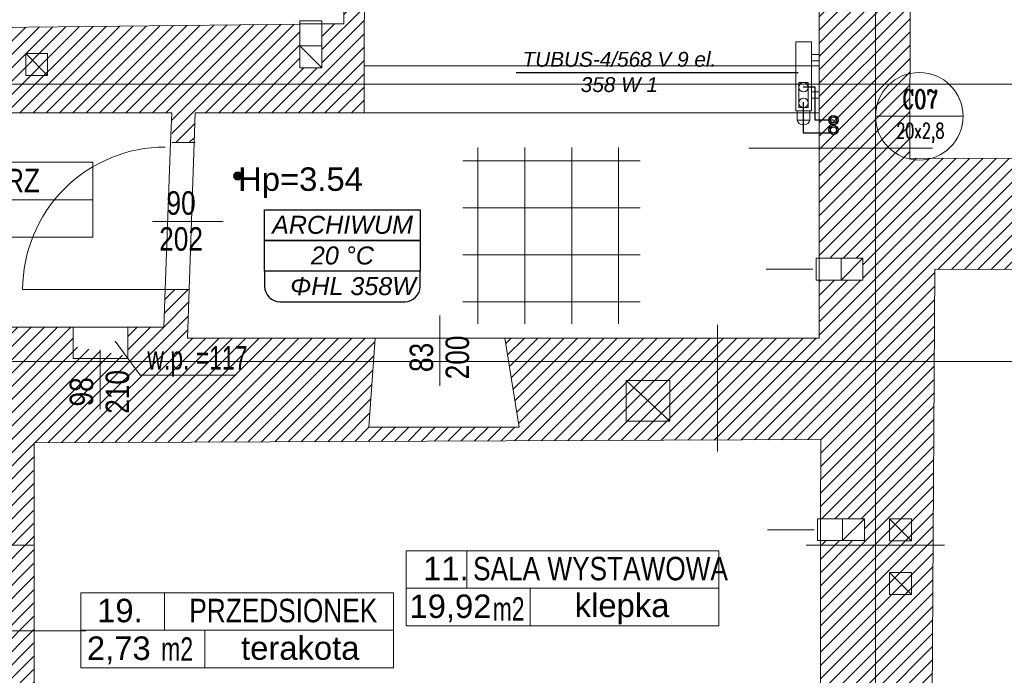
# Model space of a CAD drawing. Header units: millimetres. Extents: x -573548 to 674770, y -210017 to -47794.
# Tile 62 of 234: x 89824 to 96121, y -127262 to -123069. Entities that reach past the tile are written whole.
import ezdxf
from ezdxf.enums import TextEntityAlignment as Align
from ezdxf.lldxf.tags import DXFTag

# ---------------------------------------------------------------- set-up
doc = ezdxf.new("R2010")
doc.units = ezdxf.units.MM
for name, color, linetype, lineweight in [('_S_CO_OPIS_PION', 7, 'Continuous', 13), ('A.03 RZUT PARTERU_is$0$A-DRZWI_Nr_pióra__9', 8, 'Continuous', 9), ('A.03 RZUT PARTERU_is$0$A-OPISY-2_Nr_pióra__2', 8, 'Continuous', 9), ('A.03 RZUT PARTERU_is$0$A-OPISY-3_Nr_pióra__6', 8, 'Continuous', 9), ('A.03 RZUT PARTERU_is$0$A-WIDOK_Nr_pióra__1', 8, 'Continuous', 9), ('A.03 RZUT PARTERU_is$0$A-WYSOKOSCI_Nr_pióra__7', 8, 'Continuous', 9), ('A.03 RZUT PARTERU_is$0$DIM MALY_Nr_pióra__8', 8, 'Continuous', 9), ('A.03 RZUT PARTERU_is$0$Drawing & Figure_Nr_pióra__18', 8, 'Continuous', 9), ('A.03 RZUT PARTERU_is$0$linia nadproza_Nr_pióra__1', 8, 'Continuous', 9), ('A.03 RZUT PARTERU_is$0$opisy inne_Nr_pióra__1', 8, 'Continuous', 9), ('A.03 RZUT PARTERU_is$0$PARAPET_Nr_pióra__7', 8, 'Continuous', 9), ('A.03 RZUT PARTERU_is$0$podciagi_Nr_pióra__1', 8, 'Continuous', 9), ('A.03 RZUT PARTERU_is$0$POSADZKI_Nr_pióra__18', 8, 'Continuous', 9), ('A.03 RZUT PARTERU_is$0$SCIANY_KONSTR_Nr_pióra__21', 8, 'Continuous', 9), ('A.03 RZUT PARTERU_is$0$Structural - Bearing_Nr_pióra__21', 8, 'Continuous', 9), ('A.03 RZUT PARTERU_is$0$Structural - Grid', 8, 'Continuous', 9), ('A.03 RZUT PARTERU_is$0$Structural - Grid_Nr_pióra__17', 8, 'Continuous', 9), ('A.03 RZUT PARTERU_is$0$WYCIĄG_Nr_pióra__1', 8, 'Continuous', 9), ('FLUID-Powrót', 7, 'Continuous', 30), ('FLUID-Zasilanie', 7, 'Continuous', 30), ('SAN_Armatura CO na rozwinięciu', 7, 'Continuous', 13), ('SAN_Armatura CO na rzucie', 7, 'Continuous', 13), ('SAN_Grzejniki CO na rzucie', 7, 'Continuous', 13), ('SAN_Przewody powrotne CO na rzucie', 5, 'Continuous', 40), ('SAN_Przewody zasilające CO na rzucie', 1, 'Continuous', 40)]:
    doc.layers.add(name, color=color, linetype=linetype, lineweight=lineweight)
for name, color, linetype in [('SAN_Etykiety grzejników CO na rzucie', 7, 'Continuous'), ('SAN_Etykiety pomieszczeń na rzucie', 7, 'Continuous'), ('SAN_Piony CO na rzucie', 8, 'Continuous')]:
    doc.layers.add(name, color=color, linetype=linetype)
doc.styles.add('A.03 RZUT PARTERU_is$0$STYL_AUTOMATYCZNY_2', font='arial.ttf')
doc.styles.add('A.03 RZUT PARTERU_is$0$STYL_AUTOMATYCZNY_3', font='arial.ttf', dxfattribs={"width": 0.8})
doc.styles.add('A.03 RZUT PARTERU_is$0$STYL_AUTOMATYCZNY_4', font='arial.ttf', dxfattribs={"width": 0.7})
doc.styles.add('Etykiety grzejników CO na rzucie', font='ariali.ttf')
doc.styles.add('Etykiety pomieszczeń na rzucie', font='ariali.ttf')
doc.styles.add('JOLARD', font='complex.shx', dxfattribs={"width": 0.7})
tags = doc.linetypes.add('DASH', pattern=[15, 10, -5]).pattern_tags.tags
tags[6:7] = [DXFTag(74, 4), DXFTag(75, 0), DXFTag(340, '0'), DXFTag(46, 0.0), DXFTag(50, 0.0), DXFTag(44, 0.0), DXFTag(45, 0.0)]
tags[4:5] = [DXFTag(74, 4), DXFTag(75, 0), DXFTag(340, '0'), DXFTag(46, 0.0), DXFTag(50, 0.0), DXFTag(44, 0.0), DXFTag(45, 0.0)]

# ---------------------------------------------------------------- blocks, each defined once
blk = doc.blocks.new('A.03 RZUT PARTERU_is$0$Standardowy znacznik osi')
at = {"layer": 'A.03 RZUT PARTERU_is$0$Structural - Grid_Nr_pióra__17'}
blk.add_line((1000, 0), (17855.4, 0), dxfattribs=at)
at = {"layer": 'A.03 RZUT PARTERU_is$0$Structural - Grid_Nr_pióra__17', "style": 'A.03 RZUT PARTERU_is$0$STYL_AUTOMATYCZNY_2'}
for tag, p in [('AC_MarkerText_1_0', (5, -80)), ('AC_MarkerText_1_1', (19360.4, -80))]:
    blk.add_attdef(tag, text='', height=350, rotation=270, dxfattribs=at).set_placement(p, align=Align.TOP_CENTER)
blk = doc.blocks.new('A.03 RZUT PARTERU_is$0$Standardowy znacznik osi_3')
at = {"layer": 'A.03 RZUT PARTERU_is$0$Structural - Grid_Nr_pióra__17'}
blk.add_line((2962.2, 0), (40906.6, 0), dxfattribs=at)
at = {"layer": 'A.03 RZUT PARTERU_is$0$Structural - Grid_Nr_pióra__17', "style": 'A.03 RZUT PARTERU_is$0$STYL_AUTOMATYCZNY_2'}
for tag, p in [('AC_MarkerText_1_0', (-250, -335)), ('AC_MarkerText_1_1', (44118.7, -335))]:
    blk.add_attdef(tag, text='', height=350, rotation=180, dxfattribs=at).set_placement(p, align=Align.TOP_CENTER)
blk = doc.blocks.new('A.03 RZUT PARTERU_is$0$Standardowy znacznik osi_4')
at = {"layer": 'A.03 RZUT PARTERU_is$0$Structural - Grid_Nr_pióra__17'}
blk.add_line((1000, 0), (42868.7, 0), dxfattribs=at)
at = {"layer": 'A.03 RZUT PARTERU_is$0$Structural - Grid_Nr_pióra__17', "style": 'A.03 RZUT PARTERU_is$0$STYL_AUTOMATYCZNY_2'}
for tag, p in [('AC_MarkerText_1_0', (-250, -335)), ('AC_MarkerText_1_1', (44118.7, -335))]:
    blk.add_attdef(tag, text='', height=350, rotation=180, dxfattribs=at).set_placement(p, align=Align.TOP_CENTER)
blk = doc.blocks.new('A.03 RZUT PARTERU_is')
at = {"layer": 'A.03 RZUT PARTERU_is$0$A-WYSOKOSCI_Nr_pióra__7'}
blk.add_hatch(color=256, dxfattribs=at).paths.add_polyline_path([(746464.4, -99068.7, 1), (746411, -99068.7, 1)])
at = {"layer": 'A.03 RZUT PARTERU_is$0$Drawing & Figure_Nr_pióra__18'}
h = blk.add_hatch(dxfattribs=at)
h.set_pattern_fill('Common_Brick_0004', color=256, style=0, pattern_type=2)
h.set_pattern_definition([(45, (655149.01, 0), (-42.426407, 42.426407), [])])
h.paths.add_polyline_path([(735455.7, -98345.2), (735395.7, -98345.2), (735395.7, -98360.2), (735408.7, -98360.2), (735408.7, -98372.2, -0.371445), (735421.7, -98388.1), (735421.7, -98460.5, 0.436052), (735431.7, -98470.2), (735431.7, -98485.2), (735455.7, -98485.2), (735776.3, -98485.2), (736135, -98343.5), (736135, -98085.2), (737045, -98085.2), (737045, -97887.4), (737050.6, -97887.4), (738195, -97887.4), (738195, -98085.2), (742776.3, -98085.2), (742776.3, -98665.2), (743719.8, -98665.2), (743719.8, -98281.5), (744542.7, -98281.5), (744542.7, -98665.2), (746016.3, -98665.2), (746016.3, -98855.2), (746159.7, -98855.2), (746159.7, -98855), (746166.3, -98665.2), (747246.3, -98665.2), (747246.3, -98365.2), (747246.3, -98095.2), (747282, -97255.2), (747610.7, -97256.4), (750156.3, -97265.2), (750156.3, -98890.5), (750156.3, -99595.2), (750436.3, -99595.2), (750436.3, -99735.2), (750156.3, -99735.2), (750156.3, -100105.2), (749506.3, -100105.2), (748146.3, -100105.2), (748237.5, -100675.2), (747316.3, -100675.2), (747277.5, -100675.2), (747316.3, -100105.2), (746116.3, -100105.2), (746127, -99795.6), (745975, -99795.5), (745966.3, -100035.2), (745736.3, -100035.2), (745736.3, -100220.1), (745386.3, -100158.5), (745386.3, -100035.2), (744686.1, -100035.2), (744686.1, -100035.2), (744686.1, -100011, 0.414287), (744682.1, -100007), (744608, -100007), (744608, -100035.2), (744572.3, -100035.2), (744572.3, -100138.2), (744608, -100138.2), (744608, -100165.2), (744656.3, -100165.2), (744636.3, -100774.1), (744815.5, -100774.1), (744836.8, -100774), (744836.8, -101430.2), (744836.8, -101978.1), (744836.8, -102684), (744826.3, -102684), (744826.3, -102684.1), (743396.3, -102684.1), (743396.3, -102194.7), (743396.3, -102194.7), (743396.3, -102197.7), (743266.3, -102197.7), (743266.3, -102197.5), (742673.3, -102209.9), (742676.3, -102949.1), (743286.3, -102938.9), (743416.3, -102938.9), (743416.3, -102835.5), (744796.3, -102835.5), (744796.3, -103312.4), (744796.3, -104725.5), (744416.3, -104725.5), (744326.3, -105075.5), (744326.3, -105485.5), (744326.3, -105509.5), (744341.3, -105509.5, 0.436052), (744351, -105519.5), (744423.4, -105519.5, -0.371445), (744439.3, -105532.5), (744451.3, -105532.5), (744451.3, -105545.5), (744466.3, -105545.5), (744466.3, -105485.5), (745121.3, -105485.5), (745186.3, -105485.5), (745186.3, -105475.2), (745196.3, -105475.2, -0.334097), (745216.9, -105446.2), (745227.6, -105442, 0.270785), (745273.3, -105390.9), (745285.9, -105390.9), (745285.9, -105340.5), (745515.5, -105275.5), (745515.5, -105005.5), (745512, -104885.5), (745507.4, -104725.5), (745137.4, -104725.5), (745137.4, -103312.4), (745137.4, -101978.1), (745137.4, -101430.2), (745137.4, -100774.2), (749506.3, -100756.7), (750166.3, -100754.1), (750165.2, -101260.5), (750445.2, -101260.5), (750445.2, -101400.5), (750165.2, -101400.5), (750165.2, -101430.2), (750166.3, -103065.3), (750296.3, -103065.3), (750875.7, -103065.5), (750885.5, -101430.2), (750896.1, -99665.5), (751746.1, -99666.9), (751746.2, -98956.9), (750736.3, -98955.2), (750736.2, -98955.2), (750736.3, -98890.5), (750740.7, -96695.2), (750336.3, -96678.8), (750206.3, -96678.8), (750206.3, -97105.2), (747610.7, -97087), (747356.3, -97085.2), (747356.3, -96685.2), (747136, -96684.7), (747116.3, -98095.2), (746976.3, -98096.7), (746976.3, -98096.8), (746976.3, -98352.1), (746976.3, -98376.7), (746836.3, -98376.7), (746836.3, -98098.1), (743436.3, -98133.7), (743436.3, -96675.2), (742765, -96656.2), (742765, -97545.2), (736675, -97565.2), (736675, -96685.2), (736435, -96545.2), (736235, -96545.2), (736005, -96545.2), (735981, -96545.2), (735981, -96560.2, 0.436052), (735971, -96570), (735971, -96642.3, -0.371445), (735958, -96658.2), (735958, -96670.2), (735945, -96670.2), (735945, -96685.2), (736005, -96685.2), (736005, -96800.8), (736005, -97495.2), (735455.7, -97495.2)])
at = {"layer": 'A.03 RZUT PARTERU_is$0$A-DRZWI_Nr_pióra__9'}
for p, q in [((746344.5, -99360.2), (745893.6, -99360.2)), ((747731.3, -99960.6), (747731.3, -100411.6)), ((745557.6, -100180.7), (745557.6, -100561.7)), ((745557.6, -100180.7), (745557.6, -100561.7))]:
    blk.add_line(p, q, dxfattribs=at)
blk.add_lwpolyline([(745975, -99795.5), (745063, -99795.5, -0.41431), (745975.3, -98883.5)], format="xyb", dxfattribs=at)
at = {"layer": 'A.03 RZUT PARTERU_is$0$A-OPISY-3_Nr_pióra__6'}
for p, q in [((743511, -99220.3), (745510.9, -99220.3)), ((747903.8, -101465.1), (747903.8, -101705.2)), ((745970.4, -101733.4), (745970.4, -101973.5)), ((747515.2, -101705.2), (749515.2, -101705.2)), ((748308.2, -101705.2), (748308.2, -101945.2)), ((745467.5, -101978.1), (744645, -101978.1)), ((745434.3, -101973.4), (747434.3, -101973.4)), ((746227.3, -101973.5), (746227.3, -102213.4))]:
    blk.add_line(p, q, dxfattribs=at)
for points in [[(743511, -99460.3), (743511, -98980.2), (745510.9, -98980.2), (745510.9, -99460.3)], [(747515.2, -101945.2), (747515.2, -101465.2), (749515.2, -101465.2), (749515.2, -101945.2)], [(745434.3, -102213.4), (745434.3, -101733.4), (747434.3, -101733.4), (747434.3, -102213.4)]]:
    blk.add_lwpolyline(points, close=True, dxfattribs=at)
at = {"layer": 'A.03 RZUT PARTERU_is$0$A-WIDOK_Nr_pióra__1'}
for p, q in [((746836.3, -98236.7), (746976.3, -98236.7)), ((746836.3, -98236.7), (746976.3, -98376.7)), ((745082.4, -98285.1), (745222.4, -98425.1)), ((750296.3, -99735.2), (750296.3, -99595.2)), ((750296.3, -99735.2), (750436.3, -99595.2)), ((748921.9, -100376.3), (749201.9, -100636.3)), ((750305.2, -101400.5), (750305.2, -101260.5)), ((750305.2, -101400.5), (750445.2, -101260.5)), ((750746.3, -101401.7), (750606.3, -101261.7)), ((750746.3, -101744.6), (750606.3, -101604.6))]:
    blk.add_line(p, q, dxfattribs=at)
at = {"layer": 'A.03 RZUT PARTERU_is$0$A-WYSOKOSCI_Nr_pióra__7'}
blk.add_circle((746437.7, -99068.7), 26.7, dxfattribs=at)
at = {"layer": 'A.03 RZUT PARTERU_is$0$DIM MALY_Nr_pióra__8'}
for p, q in [((750881.8, -98890.5), (749706.3, -98890.5)), ((749506.3, -100021.3), (749506.3, -100830.4)), ((744731.3, -101430.2), (745137.4, -101430.2)), ((750072.6, -101430.2), (750958.1, -101430.2))]:
    blk.add_line(p, q, dxfattribs=at)
at = {"layer": 'A.03 RZUT PARTERU_is$0$linia nadproza_Nr_pióra__1'}
for p, q in [((746009.4, -98855), (745975, -99795.5)), ((746159.7, -98855), (746127, -99795.6))]:
    blk.add_line(p, q, dxfattribs=at)
at = {"layer": 'A.03 RZUT PARTERU_is$0$PARAPET_Nr_pióra__7'}
for p, q in [((745814.2, -100341.9), (745655.2, -100125.4)), ((746427.8, -100341.9), (745814.2, -100341.9))]:
    blk.add_line(p, q, dxfattribs=at)
at = {"layer": 'A.03 RZUT PARTERU_is$0$podciagi_Nr_pióra__1'}
for p, q in [((747245.6, -98365.2), (750156.3, -98365.2)), ((747245.6, -98665.2), (750156.3, -98665.2)), ((747316.3, -100105.2), (748146.3, -100105.2))]:
    blk.add_line(p, q, dxfattribs=at)
at = {"layer": 'A.03 RZUT PARTERU_is$0$POSADZKI_Nr_pióra__18'}
for p, q in [((747973.7, -98886.9), (747973.7, -100013.8)), ((748273.7, -98886.9), (748273.7, -100013.8)), ((748573.7, -98886.9), (748573.7, -100013.8)), ((748873.7, -98886.9), (748873.7, -100013.8)), ((747878.7, -98972.8), (749011.6, -98972.8)), ((747878.7, -99272.8), (749011.6, -99272.8)), ((747878.7, -99572.8), (749011.6, -99572.8)), ((747878.7, -99872.8), (749011.6, -99872.8))]:
    blk.add_line(p, q, dxfattribs=at)
at = {"layer": 'A.03 RZUT PARTERU_is$0$SCIANY_KONSTR_Nr_pióra__21'}
for p, q in [((746836.3, -98376.7), (746836.3, -98096.7)), ((746976.3, -98376.7), (746976.3, -98096.7)), ((745082.4, -98285.1), (745222.4, -98285.1)), ((745082.4, -98425.1), (745082.4, -98285.1)), ((745222.4, -98425.1), (745222.4, -98285.1)), ((746836.3, -98376.7), (746976.3, -98376.7)), ((745082.4, -98425.1), (745222.4, -98425.1)), ((750436.3, -99595.2), (750156.3, -99595.2)), ((750436.3, -99735.2), (750436.3, -99595.2)), ((750436.3, -99735.2), (750156.3, -99735.2)), ((745386.3, -100035.2), (745386.3, -100235.2)), ((745736.3, -100035.2), (745736.3, -100235.2)), ((745386.3, -100235.2), (745736.3, -100235.2)), ((749201.9, -100376.3), (748921.9, -100376.3)), ((748921.9, -100376.3), (748921.9, -100636.3)), ((749201.9, -100636.3), (749201.9, -100376.3)), ((747277.5, -100675.2), (748237.5, -100675.2)), ((748921.9, -100636.3), (749201.9, -100636.3)), ((750445.2, -101260.5), (750165.2, -101260.5)), ((750445.2, -101400.5), (750445.2, -101260.5)), ((750606.3, -101261.7), (750606.3, -101401.7)), ((750606.3, -101261.7), (750746.3, -101261.7)), ((750746.3, -101401.7), (750746.3, -101261.7)), ((750445.2, -101400.5), (750165.2, -101400.5)), ((750606.3, -101401.7), (750746.3, -101401.7)), ((750606.3, -101604.6), (750606.3, -101744.6)), ((750606.3, -101604.6), (750746.3, -101604.6)), ((750746.3, -101744.6), (750746.3, -101604.6)), ((750606.3, -101744.6), (750746.3, -101744.6))]:
    blk.add_line(p, q, dxfattribs=at)
at = {"layer": 'A.03 RZUT PARTERU_is$0$Structural - Bearing_Nr_pióra__21'}
for p, q in [((747136, -96684.7), (747116.3, -98095.2)), ((750740.7, -96695.2), (750736.2, -98955.2)), ((747282, -97255.2), (747246.3, -98095.2)), ((750156.3, -97265.2), (750156.3, -99595.2)), ((743436.3, -98133.7), (746836.3, -98098.1)), ((746976.3, -98096.7), (747116.3, -98095.2)), ((747246.3, -98665.2), (747246.3, -98095.2)), ((746016.3, -98665.2), (744542.7, -98665.2)), ((746016.3, -98665.2), (746009.4, -98855)), ((746166.3, -98665.2), (746159.7, -98855)), ((746166.3, -98665.2), (747246.3, -98665.2)), ((746166.3, -98855.2), (746016.3, -98855.2)), ((751746.2, -98956.9), (750736.3, -98955.2)), ((750875.7, -103065.5), (750896.1, -99665.5)), ((751746.1, -99666.9), (750896.1, -99665.5)), ((750156.3, -99735.2), (750156.3, -100105.2)), ((745975, -99795.5), (745966.3, -100035.2)), ((746127, -99795.6), (745975, -99795.5)), ((746127, -99795.6), (746116.3, -100105.2)), ((744656.1, -100035.2), (745386.3, -100035.2)), ((745386.3, -100035.2), (745736.3, -100035.2)), ((745736.3, -100035.2), (745966.3, -100035.2)), ((747316.3, -100105.2), (746116.3, -100105.2)), ((747316.3, -100105.2), (747277.5, -100675.2)), ((748146.3, -100105.2), (748237.5, -100675.2)), ((750156.3, -100105.2), (748146.3, -100105.2)), ((747316.3, -100675.2), (748237.5, -100675.2)), ((745137.4, -100774.2), (750166.3, -100754.1)), ((745137.4, -100774.2), (745137.4, -104725.5)), ((750166.3, -100754.1), (750165.2, -101260.5)), ((750165.2, -101400.5), (750166.3, -103065.3))]:
    blk.add_line(p, q, dxfattribs=at)
at = {"layer": 'A.03 RZUT PARTERU_is$0$WYCIĄG_Nr_pióra__1'}
for points in [[(746836.3, -98076.8), (746836.3, -98096.8), (746976.3, -98096.8), (746976.3, -98076.8)], [(750136.3, -99735.2), (750156.3, -99735.2), (750156.3, -99595.2), (750136.3, -99595.2)], [(750145.2, -101400.5), (750165.2, -101400.5), (750165.2, -101260.5), (750145.2, -101260.5)]]:
    blk.add_lwpolyline(points, close=True, dxfattribs=at)
for points in [[(750115.6, -99665.2), (749964.9, -99665.2), (749817.2, -99665.2)], [(750124.4, -101330.5), (749973.8, -101330.5), (749826, -101330.5)]]:
    blk.add_lwpolyline(points, dxfattribs=at)
at = {"layer": 'A.03 RZUT PARTERU_is$0$Structural - Grid', "zscale": 1000}
for name, p, rotation in [('A.03 RZUT PARTERU_is$0$Standardowy znacznik osi', (750516.3, -108395.1), 90), ('A.03 RZUT PARTERU_is$0$Standardowy znacznik osi_4', (776832.4, -98482.5), 180), ('A.03 RZUT PARTERU_is$0$Standardowy znacznik osi_3', (776832.4, -100254.9), 180)]:
    blk.add_blockref(name, p, dxfattribs=dict(at, rotation=rotation))
at = {"layer": 'A.03 RZUT PARTERU_is$0$A-OPISY-2_Nr_pióra__2', "char_height": 150}
for s, insert, attachment_point, style in [('\\A1;{\\pql;\\fArial|b0|i0|c238|p0;\\W0.800000;KORYTARZ}', (744261, -99174.6), 7, 'A.03 RZUT PARTERU_is$0$STYL_AUTOMATYCZNY_3'), ('\\A1;{\\pql;\\fArial|b0|i0|c238|p0;\\W1.000000;11.}', (747623.7, -101653.7), 7, 'A.03 RZUT PARTERU_is$0$STYL_AUTOMATYCZNY_2'), ('\\A1;{\\pql;\\fArial|b0|i0|c238|p0;\\W0.800000;SALA WYSTAWOWA}', (747943.1, -101656.2), 7, 'A.03 RZUT PARTERU_is$0$STYL_AUTOMATYCZNY_3'), ('\\A1;{\\pql;\\fArial|b0|i0|c238|p0;\\W1.000000;19.}', (745539.3, -101924.5), 7, 'A.03 RZUT PARTERU_is$0$STYL_AUTOMATYCZNY_2'), ('\\A1;{\\pql;\\fArial|b0|i0|c238|p0;\\W0.800000;PRZEDSIONEK}', (746128.7, -101924.5), 7, 'A.03 RZUT PARTERU_is$0$STYL_AUTOMATYCZNY_3'), ('\\A1;{\\pql;\\fArial|b0|i0|c238|p0;\\W1.000000;19,92}', (747536.4, -101922.9), 7, 'A.03 RZUT PARTERU_is$0$STYL_AUTOMATYCZNY_2'), ('\\A1;{\\pqr;\\fArial|b0|i0|c238|p0;\\W0.700000;m2}', (748272.4, -101762.3), 3, 'A.03 RZUT PARTERU_is$0$STYL_AUTOMATYCZNY_4'), ('\\A1;{\\pql;\\fArial|b0|i0|c238|p0;\\W1.000000;klepka}', (748593.2, -101934.6), 7, 'A.03 RZUT PARTERU_is$0$STYL_AUTOMATYCZNY_2'), ('\\A1;{\\pql;\\fArial|b0|i0|c238|p0;\\W1.000000;2,73}', (745473.8, -102191.1), 7, 'A.03 RZUT PARTERU_is$0$STYL_AUTOMATYCZNY_2'), ('\\A1;{\\pqr;\\fArial|b0|i0|c238|p0;\\W0.700000;m2}', (746152.8, -102018.7), 3, 'A.03 RZUT PARTERU_is$0$STYL_AUTOMATYCZNY_4'), ('\\A1;{\\pql;\\fArial|b0|i0|c238|p0;\\W1.000000;terakota}', (746459.6, -102164.4), 7, 'A.03 RZUT PARTERU_is$0$STYL_AUTOMATYCZNY_2')]:
    blk.add_mtext(s, dxfattribs=dict(at, insert=insert, attachment_point=attachment_point, style=style))
at = {"layer": 'A.03 RZUT PARTERU_is$0$A-WYSOKOSCI_Nr_pióra__7', "insert": (746839.7, -99111.4), "char_height": 150, "attachment_point": 5, "style": 'A.03 RZUT PARTERU_is$0$STYL_AUTOMATYCZNY_2'}
blk.add_mtext('\\A1;{\\pqc;\\fArial|b0|i0|c238|p0;\\W1.000000;Hp=3.54}', dxfattribs=at)
at = {"layer": 'A.03 RZUT PARTERU_is$0$opisy inne_Nr_pióra__1', "char_height": 150, "attachment_point": 5, "style": 'A.03 RZUT PARTERU_is$0$STYL_AUTOMATYCZNY_3'}
for s, insert in [('\\A1;{\\pqc;\\fArial|b0|i0|c238|p0;\\W0.800000;90}', (746076, -99242.5)), ('\\A1;{\\pqc;\\fArial|b0|i0|c238|p0;\\W0.800000;202}', (746076, -99472.3))]:
    blk.add_mtext(s, dxfattribs=dict(at, insert=insert))
at = {"layer": 'A.03 RZUT PARTERU_is$0$opisy inne_Nr_pióra__1', "char_height": 150, "attachment_point": 5, "rotation": 90, "style": 'A.03 RZUT PARTERU_is$0$STYL_AUTOMATYCZNY_3'}
for s, insert in [('\\A1;{\\pqc;\\fArial|b0|i0|c238|p0;\\W0.800000;200}', (747843.4, -100229.1)), ('\\A1;{\\pqc;\\fArial|b0|i0|c238|p0;\\W0.800000;83}', (747613.6, -100229.1)), ('\\A1;{\\pqc;\\fArial|b0|i0|c238|p0;\\W0.800000;210}', (745669.6, -100449.2)), ('\\A1;{\\pqc;\\fArial|b0|i0|c238|p0;\\W0.800000;98}', (745439.8, -100449.2))]:
    blk.add_mtext(s, dxfattribs=dict(at, insert=insert))
at = {"layer": 'A.03 RZUT PARTERU_is$0$PARAPET_Nr_pióra__7', "insert": (745860.4, -100351.4), "char_height": 150, "attachment_point": 7, "style": 'A.03 RZUT PARTERU_is$0$STYL_AUTOMATYCZNY_4'}
blk.add_mtext('\\A1;{\\pql;\\fArial|b0|i0|c238|p0;\\W0.700000;w.p. =117}', dxfattribs=at)
blk = doc.blocks.new('CZLVK_P_55_5_45_5_10')
at = {"layer": 'SAN_Grzejniki CO na rzucie'}
for points in [[(-140, -50), (-140, 0), (-100, 0), (-100, -50)], [(100, -50), (100, 0), (140, 0), (140, -50)], [(-220, -150), (220, -150), (220, -50), (-220, -50), (-220, -150)]]:
    blk.add_lwpolyline(points, dxfattribs=at)
blk = doc.blocks.new('VERTPIPECORETURN_P')
at = {"layer": 'SAN_Przewody powrotne CO na rzucie', "lineweight": 13}
blk.add_circle((0, 0), 30, dxfattribs=at)
blk = doc.blocks.new('VERTPIPECOSUPPLY_P')
at = {"layer": 'SAN_Przewody zasilające CO na rzucie', "lineweight": 13}
blk.add_circle((0, 0), 30, dxfattribs=at)
blk = doc.blocks.new('ZTGRZVK_P')
at = {"layer": 'SAN_Armatura CO na rozwinięciu'}
blk.add_lwpolyline([(50, 40), (110, 40), (110, -40), (50, -40), (50, 40)], dxfattribs=at)
blk.add_ellipse((110, 0), major_axis=(0, 40), ratio=0.75, start_param=3.141593, end_param=6.283185, dxfattribs=at)
blk = doc.blocks.new('ZAWGVK_P')
at = {"layer": 'SAN_Armatura CO na rzucie'}
blk.add_lwpolyline([(-80, 30), (80, 30), (80, -30), (-80, -30), (-80, 30)], dxfattribs=at)

msp = doc.modelspace()

# ---------------------------------------------------------------- linework, layer by layer
at = {"layer": '_S_CO_OPIS_PION', "lineweight": 9, "ltscale": 50}
msp.add_line((95296.7, -123687.2), (95857, -123687.2), dxfattribs=at)
msp.add_circle((95576.8, -123687.2), 280.2, dxfattribs=at)
at = {"layer": 'FLUID-Powrót', "color": 142, "linetype": 'DASH', "ltscale": 10}
msp.add_lwpolyline([(94834, -123596.4), (94834, -123793.8), (95027.5, -123793.8)], dxfattribs=at)
at = {"layer": 'FLUID-Powrót', "color": 142, "linetype": 'DASH', "ltscale": 2}
msp.add_circle((95028.8, -123774.6, 0), 30, dxfattribs=at)
at = {"layer": 'FLUID-Powrót', "color": 142, "linetype": 'DASH', "ltscale": 10}
msp.add_circle((95028.4, -123774.6, 0), 20, dxfattribs=at)
at = {"layer": 'FLUID-Zasilanie', "color": 11, "linetype": 'Continuous'}
for points in [[(94912.1, -123501.4), (94834.7, -123501.4)], [(95027.9, -123711), (94912.1, -123711), (94912.1, -123711), (94912.1, -123501.4)]]:
    msp.add_lwpolyline(points, dxfattribs=at)
for centre, radius in [((95027.9, -123711), 30), ((95028.4, -123711, 0), 20)]:
    msp.add_circle(centre, radius, dxfattribs=at)
at = {"layer": 'SAN_Etykiety grzejników CO na rzucie'}
msp.add_line((93000, -123405.9), (94803, -123405.9), dxfattribs=at)
at = {"layer": 'SAN_Etykiety pomieszczeń na rzucie'}
for points in [[(91389.3, -124481.4), (91389.3, -124285.4), (92386.3, -124285.4), (92386.3, -124481.4), (91389.3, -124481.4)], [(91389.3, -124677.4), (91389.3, -124481.4), (92386.3, -124481.4), (92386.3, -124677.4), (91389.3, -124677.4)]]:
    msp.add_lwpolyline(points, dxfattribs=at)
msp.add_open_spline([(91389.3, -124677.4), (91389.3, -124686.4), (91389.3, -124766.4), (91389.3, -124775.4), (91389.3, -124775.4), (91389.3, -124824.4), (91438.3, -124873.4), (91487.3, -124873.4), (91487.3, -124873.4), (91496.3, -124873.4), (92279.3, -124873.4), (92288.3, -124873.4), (92288.3, -124873.4), (92337.3, -124873.4), (92386.3, -124824.4), (92386.3, -124775.4), (92386.3, -124775.4), (92386.3, -124766.4), (92386.3, -124686.4), (92386.3, -124677.4)], degree=3, knots=[0, 0, 0, 0, 0.05, 0.05, 0.05, 0.050001, 0.1, 0.1, 0.1, 0.100001, 0.15, 0.15, 0.15, 0.150001, 0.2, 0.2, 0.2, 0.200001, 1, 1, 1, 1], dxfattribs=at)

# ---------------------------------------------------------------- block references
at = {"color": 150}
msp.add_blockref('A.03 RZUT PARTERU_is', (-655219.6, -25000), dxfattribs=at)
at = {"layer": 'SAN_Armatura CO na rzucie', "rotation": 270}
for name, p in [('ZAWGVK_P', (94836.7, -123551.4)), ('ZTGRZVK_P', (94836.7, -123601.4))]:
    msp.add_blockref(name, p, dxfattribs=at)
at = {"layer": 'SAN_Grzejniki CO na rzucie', "rotation": 270}
msp.add_blockref('CZLVK_P_55_5_45_5_10', (94936.7, -123431.4), dxfattribs=at)
at = {"layer": 'SAN_Piony CO na rzucie', "rotation": 90.00000000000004}
for name, p in [('VERTPIPECOSUPPLY_P', (94836.7, -123501.4)), ('VERTPIPECORETURN_P', (94836.7, -123601.4))]:
    msp.add_blockref(name, p, dxfattribs=at)

# ---------------------------------------------------------------- texts
at = {"layer": '_S_CO_OPIS_PION', "lineweight": 9, "ltscale": 50, "style": 'JOLARD', "width": 0.7}
for s, height, p in [('CO7', 120, (95582, -123577.6)), ('20x2,8', 96, (95583.7, -123779.5))]:
    msp.add_text(s, height=height, dxfattribs=at).set_placement(p, align=Align.MIDDLE_CENTER)
at = {"layer": 'SAN_Etykiety grzejników CO na rzucie', "style": 'Etykiety grzejników CO na rzucie'}
for s, p in [('TUBUS-4/568 V 9 el.', (93040, -123369.9)), ('358 W 1', (93412, -123531.9))]:
    msp.add_text(s, height=95, dxfattribs=at).set_placement(p)
at = {"layer": 'SAN_Etykiety pomieszczeń na rzucie', "style": 'Etykiety pomieszczeń na rzucie'}
for s, p in [('ARCHIWUM', (91438.3, -124438.4)), ('20 °C', (91686.3, -124634.4)), ('ΦHL 358W', (91554.3, -124830.4))]:
    msp.add_text(s, height=115, dxfattribs=at).set_placement(p)

doc.saveas('drawing.dxf')
